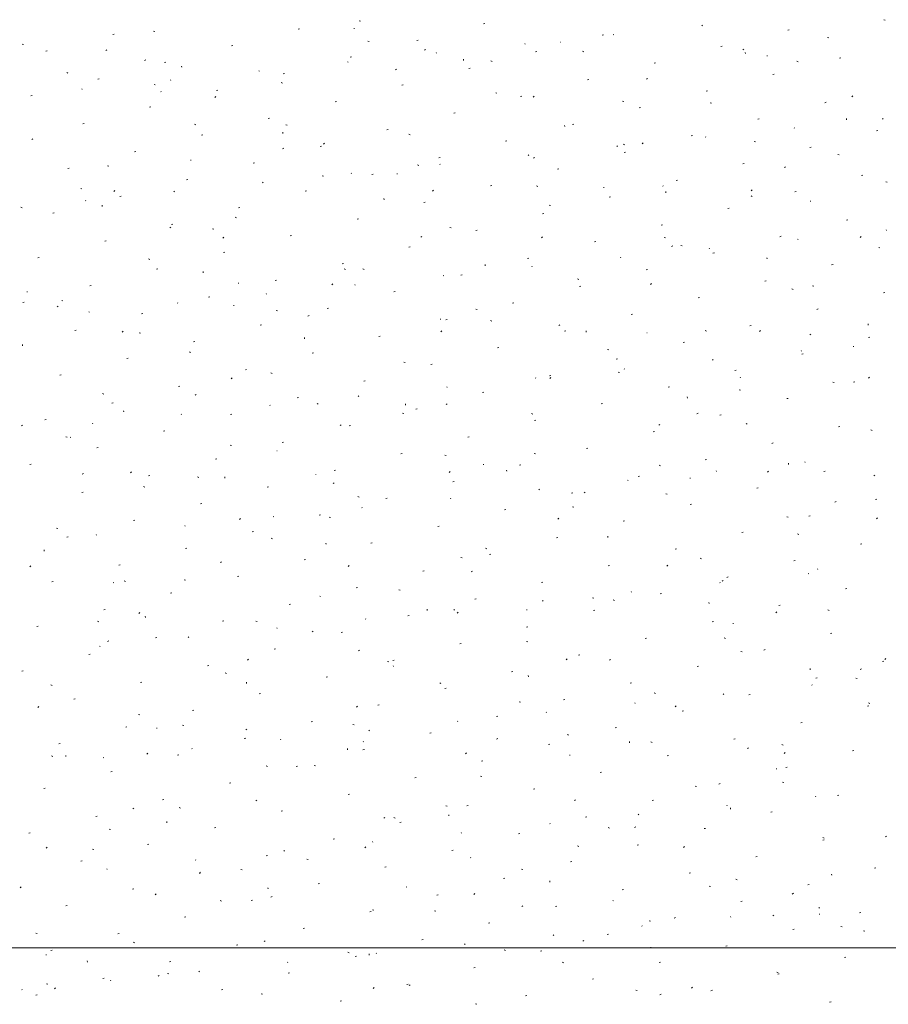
# Model space of a CAD drawing. Extents: x -740 to 300, y 62 to 1112.
# Tile 93 of 187: x -596 to -534, y 831 to 901. Entities that reach past the tile are written whole.
import ezdxf
from ezdxf.lldxf.tags import DXFTag

# ---------------------------------------------------------------- set-up
doc = ezdxf.new("R2010")
doc.units = 0
doc.layers.get('0').update_dxf_attribs({"lineweight": 13})
doc.layers.add('60- 61 allgemeine Ausstattung- 4 Terrassen', color=9, linetype='Continuous', lineweight=9, true_color=0x808080)
doc.layers.add('70 -71 Achsen- 1 Gebäudeachsen', color=7, linetype='STRICHPUNKT2-A06CPVBCL0', lineweight=18)
tags = doc.linetypes.add('STRICHPUNKT2-A06CPVBCL0', pattern=[12.7, 6.35, -3.175, 0, -3.175]).pattern_tags.tags
tags[10:11] = [DXFTag(74, 4), DXFTag(75, 0), DXFTag(340, '0'), DXFTag(46, 0.0), DXFTag(50, 0.0), DXFTag(44, 0.0), DXFTag(45, 0.0)]
tags[8:9] = [DXFTag(74, 4), DXFTag(75, 0), DXFTag(340, '0'), DXFTag(46, 0.0), DXFTag(50, 0.0), DXFTag(44, 0.0), DXFTag(45, 0.0)]
tags[6:7] = [DXFTag(74, 4), DXFTag(75, 0), DXFTag(340, '0'), DXFTag(46, 0.0), DXFTag(50, 0.0), DXFTag(44, 0.0), DXFTag(45, 0.0)]
tags[4:5] = [DXFTag(74, 4), DXFTag(75, 0), DXFTag(340, '0'), DXFTag(46, 0.0), DXFTag(50, 0.0), DXFTag(44, 0.0), DXFTag(45, 0.0)]

# ---------------------------------------------------------------- blocks, each defined once
blk = doc.blocks.new('Referenz-A06CPVBEL0')
at = {"layer": '60- 61 allgemeine Ausstattung- 4 Terrassen', "color": 0}
for p, q in [((-571.565, 901.172), (-571.471, 901.143)), ((-562.658, 900.94), (-562.562, 900.964)), ((-547.027, 900.804), (-547.06, 900.841)), ((-534.062, 901.244), (-533.971, 901.207)), ((-589.17, 900.182), (-589.075, 900.205)), ((-586.255, 900.43), (-586.163, 900.393)), ((-575.914, 900.561), (-575.818, 900.584)), ((-571.939, 900.615), (-571.894, 900.612)), ((-554.177, 900.128), (-554.081, 900.152)), ((-553.358, 900.155), (-553.391, 900.191)), ((-540.92, 900.507), (-540.825, 900.531)), ((-595.631, 899.494), (-595.537, 899.465)), ((-570.925, 899.712), (-570.834, 899.675)), ((-567.433, 899.749), (-567.337, 899.773)), ((-559.689, 899.505), (-559.722, 899.542)), ((-557.175, 899.641), (-557.13, 899.638)), ((-538.086, 899.972), (-537.992, 899.943)), ((-593.945, 898.991), (-593.85, 899.015)), ((-589.596, 899.097), (-589.668, 899.03)), ((-580.689, 899.37), (-580.593, 899.394)), ((-566.825, 899.121), (-566.897, 899.054)), ((-566.02, 898.856), (-566.053, 898.893)), ((-558.952, 898.938), (-558.856, 898.962)), ((-555.595, 898.993), (-555.504, 898.957)), ((-545.696, 899.317), (-545.6, 899.341)), ((-544.053, 899.145), (-544.125, 899.078)), ((-543.949, 898.822), (-543.958, 898.91)), ((-586.813, 898.378), (-586.894, 898.322)), ((-585.464, 898.18), (-585.369, 898.203)), ((-572.351, 898.207), (-572.384, 898.243)), ((-572.208, 898.559), (-572.112, 898.582)), ((-564.093, 898.332), (-564.102, 898.42)), ((-562.152, 898.294), (-562.058, 898.265)), ((-550.471, 898.126), (-550.375, 898.15)), ((-542.411, 898.667), (-542.367, 898.664)), ((-540.266, 898.275), (-540.175, 898.238)), ((-537.214, 898.505), (-537.119, 898.529)), ((-592.458, 897.461), (-592.367, 897.424)), ((-584.237, 897.841), (-584.246, 897.929)), ((-578.682, 897.557), (-578.715, 897.594)), ((-576.983, 897.368), (-576.887, 897.392)), ((-568.882, 897.71), (-568.962, 897.653)), ((-563.727, 897.747), (-563.631, 897.771)), ((-541.99, 897.315), (-541.894, 897.339)), ((-590.239, 896.989), (-590.144, 897.013)), ((-586.219, 896.616), (-586.125, 896.587)), ((-585.014, 896.908), (-585.047, 896.945)), ((-577.129, 896.743), (-577.037, 896.706)), ((-555.246, 896.936), (-555.15, 896.96)), ((-550.95, 897.042), (-551.03, 896.985)), ((-591.345, 896.259), (-591.378, 896.295)), ((-585.721, 896.122), (-585.705, 896.081)), ((-581.758, 896.178), (-581.663, 896.201)), ((-568.502, 896.557), (-568.406, 896.58)), ((-561.799, 896.025), (-561.708, 895.988)), ((-546.765, 896.124), (-546.669, 896.148)), ((-595.014, 895.798), (-594.919, 895.822)), ((-581.81, 895.753), (-581.882, 895.686)), ((-573.277, 895.366), (-573.181, 895.39)), ((-560.021, 895.745), (-559.925, 895.769)), ((-559.038, 895.777), (-559.11, 895.71)), ((-552.74, 895.417), (-552.646, 895.388)), ((-546.47, 895.306), (-546.378, 895.27)), ((-538.284, 895.313), (-538.188, 895.337)), ((-536.267, 895.801), (-536.339, 895.734)), ((-586.533, 894.987), (-586.438, 895.011)), ((-564.796, 894.555), (-564.7, 894.578)), ((-551.54, 894.934), (-551.444, 894.958)), ((-591.308, 893.796), (-591.213, 893.82)), ((-578.052, 894.176), (-577.957, 894.199)), ((-543.059, 894.122), (-542.963, 894.146)), ((-536.72, 894.091), (-536.729, 894.179)), ((-534.109, 894.139), (-534.142, 894.176)), ((-583.332, 893.774), (-583.241, 893.737)), ((-577.008, 893.11), (-577.017, 893.198)), ((-576.806, 893.739), (-576.712, 893.71)), ((-569.571, 893.364), (-569.475, 893.388)), ((-556.864, 893.601), (-556.873, 893.689)), ((-556.315, 893.743), (-556.219, 893.767)), ((-540.441, 893.49), (-540.474, 893.526)), ((-534.578, 893.311), (-534.482, 893.335)), ((-594.876, 892.733), (-594.956, 892.676)), ((-582.827, 892.985), (-582.732, 893.009)), ((-574.023, 892.409), (-574.095, 892.342)), ((-568.003, 893.056), (-567.912, 893.019)), ((-561.09, 892.553), (-560.994, 892.576)), ((-551.252, 892.433), (-551.324, 892.366)), ((-547.834, 892.932), (-547.738, 892.956)), ((-546.772, 892.84), (-546.805, 892.877)), ((-543.328, 892.539), (-543.233, 892.51)), ((-587.602, 891.794), (-587.507, 891.818)), ((-576.944, 892.064), (-577.025, 892.008)), ((-574.346, 892.174), (-574.251, 892.197)), ((-553.103, 892.191), (-553.136, 892.228)), ((-552.673, 892.338), (-552.582, 892.301)), ((-552.609, 891.741), (-552.513, 891.765)), ((-539.353, 892.12), (-539.257, 892.144)), ((-583.618, 891.199), (-583.574, 891.196)), ((-579.121, 890.983), (-579.026, 891.007)), ((-565.865, 891.362), (-565.769, 891.386)), ((-559.434, 891.542), (-559.467, 891.578)), ((-559.012, 891.396), (-559.093, 891.34)), ((-537.344, 891.619), (-537.252, 891.582)), ((-592.377, 890.604), (-592.282, 890.628)), ((-589.536, 890.805), (-589.445, 890.769)), ((-567.394, 890.861), (-567.3, 890.832)), ((-565.765, 890.892), (-565.798, 890.929)), ((-557.384, 890.551), (-557.288, 890.574)), ((-544.128, 890.93), (-544.032, 890.954)), ((-541.081, 890.728), (-541.161, 890.671)), ((-583.896, 889.792), (-583.801, 889.816)), ((-578.428, 889.594), (-578.461, 889.63)), ((-574.207, 890.087), (-574.115, 890.05)), ((-572.096, 890.243), (-572.129, 890.28)), ((-570.64, 890.172), (-570.545, 890.195)), ((-568.854, 890.225), (-568.81, 890.222)), ((-548.903, 889.739), (-548.807, 889.763)), ((-535.647, 890.118), (-535.551, 890.142)), ((-533.915, 889.661), (-533.821, 889.632)), ((-591.46, 889.183), (-591.366, 889.154)), ((-589.008, 889.04), (-589.08, 888.973)), ((-584.759, 888.944), (-584.792, 888.981)), ((-575.415, 888.981), (-575.32, 889.005)), ((-566.237, 889.064), (-566.309, 888.997)), ((-562.159, 889.36), (-562.063, 889.384)), ((-558.877, 889.369), (-558.786, 889.332)), ((-554.09, 889.251), (-554.046, 889.248)), ((-549.853, 889.375), (-549.837, 889.334)), ((-549.635, 888.87), (-549.644, 888.958)), ((-543.465, 889.089), (-543.537, 889.021)), ((-540.422, 888.928), (-540.326, 888.952)), ((-591.09, 888.295), (-591.123, 888.332)), ((-588.671, 888.602), (-588.576, 888.626)), ((-569.779, 888.379), (-569.788, 888.468)), ((-566.934, 888.17), (-566.839, 888.193)), ((-553.678, 888.549), (-553.582, 888.572)), ((-543.547, 888.651), (-543.456, 888.614)), ((-539.327, 888.277), (-539.282, 888.274)), ((-595.74, 887.837), (-595.649, 887.8)), ((-589.923, 887.889), (-589.932, 887.977)), ((-580.19, 887.79), (-580.095, 887.814)), ((-557.982, 887.983), (-557.887, 887.954)), ((-545.197, 887.737), (-545.101, 887.761)), ((-593.446, 887.411), (-593.351, 887.435)), ((-580.41, 887.118), (-580.319, 887.082)), ((-571.709, 886.979), (-571.614, 887.003)), ((-558.453, 887.358), (-558.357, 887.382)), ((-536.716, 886.926), (-536.62, 886.95)), ((-585.007, 886.419), (-585.087, 886.363)), ((-584.965, 886.6), (-584.87, 886.624)), ((-582.048, 886.305), (-581.954, 886.276)), ((-565.081, 886.4), (-564.99, 886.363)), ((-563.228, 886.168), (-563.133, 886.191)), ((-549.972, 886.547), (-549.876, 886.571)), ((-533.855, 886.175), (-533.888, 886.212)), ((-589.74, 885.409), (-589.645, 885.433)), ((-581.221, 885.696), (-581.293, 885.629)), ((-576.484, 885.788), (-576.389, 885.812)), ((-567.075, 885.751), (-567.155, 885.694)), ((-558.45, 885.72), (-558.522, 885.653)), ((-554.747, 885.356), (-554.651, 885.38)), ((-549.751, 885.682), (-549.66, 885.645)), ((-541.491, 885.735), (-541.395, 885.759)), ((-540.186, 885.526), (-540.219, 885.563)), ((-535.679, 885.744), (-535.751, 885.677)), ((-568.003, 884.977), (-567.908, 885.001)), ((-549.143, 885.082), (-549.224, 885.026)), ((-548.569, 885.106), (-548.475, 885.077)), ((-546.517, 884.877), (-546.55, 884.913)), ((-534.422, 884.963), (-534.33, 884.927)), ((-594.515, 884.219), (-594.42, 884.243)), ((-586.614, 884.15), (-586.523, 884.113)), ((-581.259, 884.598), (-581.164, 884.622)), ((-559.522, 884.166), (-559.427, 884.189)), ((-552.848, 884.227), (-552.881, 884.264)), ((-546.266, 884.545), (-546.17, 884.569)), ((-542.406, 884.139), (-542.415, 884.227)), ((-586.034, 883.407), (-585.939, 883.431)), ((-582.694, 883.158), (-582.703, 883.246)), ((-572.778, 883.786), (-572.683, 883.81)), ((-572.636, 883.427), (-572.541, 883.399)), ((-571.285, 883.431), (-571.193, 883.394)), ((-562.55, 883.649), (-562.559, 883.737)), ((-559.179, 883.578), (-559.212, 883.615)), ((-551.041, 883.354), (-550.945, 883.378)), ((-537.785, 883.733), (-537.689, 883.757)), ((-577.553, 882.596), (-577.458, 882.62)), ((-565.511, 882.929), (-565.543, 882.965)), ((-564.297, 882.975), (-564.202, 882.999)), ((-555.955, 882.713), (-555.864, 882.676)), ((-542.56, 882.543), (-542.464, 882.567)), ((-590.809, 882.217), (-590.714, 882.241)), ((-580.191, 882.433), (-580.174, 882.392)), ((-573.435, 882.352), (-573.507, 882.285)), ((-571.842, 882.279), (-571.875, 882.316)), ((-555.816, 882.164), (-555.721, 882.187)), ((-550.664, 882.376), (-550.736, 882.309)), ((-540.625, 881.995), (-540.534, 881.958)), ((-539.157, 882.228), (-539.063, 882.199)), ((-595.297, 881.784), (-595.253, 881.781)), ((-592.818, 881.181), (-592.727, 881.144)), ((-582.328, 881.405), (-582.233, 881.429)), ((-578.173, 881.63), (-578.206, 881.666)), ((-569.072, 881.784), (-568.977, 881.808)), ((-547.335, 881.352), (-547.239, 881.376)), ((-534.079, 881.731), (-533.983, 881.755)), ((-595.584, 881.026), (-595.489, 881.05)), ((-593.069, 880.774), (-593.15, 880.717)), ((-584.504, 880.981), (-584.537, 881.017)), ((-580.533, 880.81), (-580.489, 880.807)), ((-577.488, 880.463), (-577.397, 880.426)), ((-573.847, 880.594), (-573.752, 880.618)), ((-563.223, 880.55), (-563.129, 880.521)), ((-560.591, 880.973), (-560.496, 880.997)), ((-538.854, 880.541), (-538.758, 880.565)), ((-590.835, 880.331), (-590.868, 880.368)), ((-587.103, 880.215), (-587.008, 880.239)), ((-575.137, 880.105), (-575.218, 880.049)), ((-565.77, 879.836), (-565.725, 879.833)), ((-565.366, 879.782), (-565.271, 879.806)), ((-562.159, 879.744), (-562.067, 879.707)), ((-552.11, 880.162), (-552.015, 880.185)), ((-591.878, 879.024), (-591.783, 879.048)), ((-578.622, 879.403), (-578.527, 879.427)), ((-557.206, 879.437), (-557.286, 879.38)), ((-546.829, 879.026), (-546.738, 878.989)), ((-543.629, 879.35), (-543.533, 879.374)), ((-542.877, 879.032), (-542.949, 878.965)), ((-535.177, 879.408), (-535.186, 879.496)), ((-588.42, 878.983), (-588.492, 878.916)), ((-587.29, 878.872), (-587.195, 878.843)), ((-575.465, 878.427), (-575.474, 878.516)), ((-570.141, 878.592), (-570.046, 878.616)), ((-565.648, 879.008), (-565.72, 878.941)), ((-556.885, 878.971), (-556.79, 878.995)), ((-555.321, 878.918), (-555.33, 879.006)), ((-551.006, 878.862), (-550.962, 878.859)), ((-539.274, 878.769), (-539.354, 878.712)), ((-535.148, 878.539), (-535.052, 878.563)), ((-595.609, 877.937), (-595.618, 878.025)), ((-583.397, 878.213), (-583.302, 878.237)), ((-561.66, 877.78), (-561.565, 877.804)), ((-553.811, 877.672), (-553.717, 877.643)), ((-548.404, 878.16), (-548.309, 878.183)), ((-536.242, 877.888), (-536.198, 877.885)), ((-588.172, 877.022), (-588.077, 877.046)), ((-583.692, 877.494), (-583.601, 877.457)), ((-574.916, 877.401), (-574.821, 877.425)), ((-553.179, 876.969), (-553.084, 876.993)), ((-546.262, 876.913), (-546.295, 876.949)), ((-539.931, 877.562), (-539.964, 877.599)), ((-539.923, 877.348), (-539.827, 877.372)), ((-579.691, 876.211), (-579.596, 876.235)), ((-568.362, 876.775), (-568.271, 876.739)), ((-566.435, 876.59), (-566.34, 876.614)), ((-552.593, 876.264), (-552.626, 876.3)), ((-592.948, 875.832), (-592.852, 875.855)), ((-580.633, 875.639), (-580.705, 875.572)), ((-577.877, 875.994), (-577.783, 875.965)), ((-558.925, 875.614), (-558.958, 875.651)), ((-557.954, 875.778), (-557.859, 875.802)), ((-557.862, 875.663), (-557.934, 875.596)), ((-553.033, 876.057), (-552.942, 876.02)), ((-544.698, 876.158), (-544.603, 876.181)), ((-544.323, 875.686), (-544.306, 875.645)), ((-535.091, 875.688), (-535.163, 875.62)), ((-584.466, 875.02), (-584.371, 875.044)), ((-571.21, 875.399), (-571.115, 875.423)), ((-565.256, 874.965), (-565.289, 875.001)), ((-549.473, 874.967), (-549.378, 874.991)), ((-537.703, 875.339), (-537.612, 875.302)), ((-536.217, 875.346), (-536.121, 875.37)), ((-589.896, 874.525), (-589.805, 874.488)), ((-583.2, 874.46), (-583.281, 874.403)), ((-575.985, 874.209), (-575.89, 874.233)), ((-571.587, 874.315), (-571.62, 874.352)), ((-562.729, 874.588), (-562.634, 874.612)), ((-548.092, 874.187), (-548.101, 874.275)), ((-544.398, 874.794), (-544.304, 874.766)), ((-540.992, 874.156), (-540.897, 874.179)), ((-589.242, 873.83), (-589.146, 873.853)), ((-577.918, 873.666), (-577.951, 873.703)), ((-574.566, 873.807), (-574.475, 873.77)), ((-568.236, 873.697), (-568.245, 873.785)), ((-567.504, 873.397), (-567.409, 873.421)), ((-565.268, 873.791), (-565.349, 873.735)), ((-554.248, 873.776), (-554.153, 873.8)), ((-588.38, 873.206), (-588.389, 873.294)), ((-584.249, 873.017), (-584.282, 873.053)), ((-580.76, 873.018), (-580.665, 873.042)), ((-568.465, 873.116), (-568.371, 873.088)), ((-559.237, 873.088), (-559.145, 873.052)), ((-547.336, 873.123), (-547.417, 873.067)), ((-545.767, 872.965), (-545.672, 872.989)), ((-595.618, 872.271), (-595.69, 872.204)), ((-594.017, 872.639), (-593.921, 872.663)), ((-590.58, 872.367), (-590.613, 872.404)), ((-572.847, 872.295), (-572.919, 872.228)), ((-572.279, 872.207), (-572.184, 872.231)), ((-559.023, 872.586), (-558.928, 872.61)), ((-550.075, 872.319), (-550.147, 872.252)), ((-543.907, 872.37), (-543.816, 872.333)), ((-537.286, 872.154), (-537.191, 872.177)), ((-592.531, 871.438), (-592.437, 871.41)), ((-592.213, 871.394), (-592.169, 871.391)), ((-585.536, 871.828), (-585.44, 871.851)), ((-563.798, 871.395), (-563.703, 871.419)), ((-550.542, 871.774), (-550.447, 871.798)), ((-534.986, 871.917), (-534.892, 871.888)), ((-590.311, 870.637), (-590.215, 870.661)), ((-580.77, 870.838), (-580.679, 870.801)), ((-577.054, 871.016), (-576.959, 871.04)), ((-555.317, 870.584), (-555.222, 870.608)), ((-542.061, 870.963), (-541.966, 870.987)), ((-577.449, 870.42), (-577.405, 870.417)), ((-568.573, 870.205), (-568.478, 870.229)), ((-565.44, 870.12), (-565.349, 870.083)), ((-559.052, 870.239), (-558.958, 870.21)), ((-595.086, 869.447), (-594.99, 869.47)), ((-581.83, 869.826), (-581.734, 869.849)), ((-562.685, 869.446), (-562.641, 869.443)), ((-560.092, 869.393), (-559.997, 869.417)), ((-550.111, 869.401), (-550.02, 869.364)), ((-546.836, 869.772), (-546.741, 869.796)), ((-540.862, 869.456), (-540.872, 869.544)), ((-539.676, 869.598), (-539.709, 869.635)), ((-591.262, 868.814), (-591.343, 868.758)), ((-587.832, 868.927), (-587.904, 868.86)), ((-586.605, 868.635), (-586.509, 868.659)), ((-583.119, 868.561), (-583.025, 868.532)), ((-581.151, 868.475), (-581.16, 868.564)), ((-574.66, 868.744), (-574.643, 868.703)), ((-573.348, 869.014), (-573.253, 869.038)), ((-565.06, 868.951), (-565.132, 868.884)), ((-561.006, 868.966), (-561.016, 869.054)), ((-551.611, 868.582), (-551.516, 868.606)), ((-547.922, 868.472), (-547.877, 868.469)), ((-546.008, 868.949), (-546.04, 868.986)), ((-542.289, 868.975), (-542.361, 868.908)), ((-538.355, 868.961), (-538.26, 868.985)), ((-534.781, 868.683), (-534.69, 868.646)), ((-586.974, 867.869), (-586.882, 867.832)), ((-578.124, 867.824), (-578.028, 867.847)), ((-573.331, 868.146), (-573.411, 868.09)), ((-564.867, 868.203), (-564.772, 868.227)), ((-552.339, 868.3), (-552.372, 868.336)), ((-543.13, 867.77), (-543.035, 867.794)), ((-591.38, 867.445), (-591.284, 867.468)), ((-571.644, 867.151), (-571.553, 867.114)), ((-558.67, 867.65), (-558.703, 867.687)), ((-556.386, 867.391), (-556.291, 867.415)), ((-555.399, 867.478), (-555.48, 867.421)), ((-549.64, 867.361), (-549.546, 867.332)), ((-582.899, 866.633), (-582.803, 866.657)), ((-571.332, 866.352), (-571.365, 866.388)), ((-569.642, 867.012), (-569.547, 867.036)), ((-565.001, 867.001), (-565.034, 867.038)), ((-556.315, 866.433), (-556.223, 866.396)), ((-547.905, 866.58), (-547.81, 866.604)), ((-537.467, 866.809), (-537.548, 866.753)), ((-534.649, 866.959), (-534.554, 866.983)), ((-577.663, 865.702), (-577.696, 865.739)), ((-574.418, 865.822), (-574.322, 865.845)), ((-573.706, 865.683), (-573.612, 865.654)), ((-561.161, 866.201), (-561.066, 866.225)), ((-540.985, 865.714), (-540.894, 865.677)), ((-539.424, 865.768), (-539.329, 865.792)), ((-587.674, 865.443), (-587.578, 865.466)), ((-583.995, 865.053), (-584.027, 865.09)), ((-580.045, 865.582), (-580.117, 865.515)), ((-565.936, 865.01), (-565.841, 865.034)), ((-557.274, 865.607), (-557.346, 865.54)), ((-552.68, 865.389), (-552.585, 865.413)), ((-534.502, 865.631), (-534.574, 865.564)), ((-593.177, 864.9), (-593.086, 864.864)), ((-592.449, 864.252), (-592.353, 864.276)), ((-590.326, 864.404), (-590.359, 864.44)), ((-579.193, 864.631), (-579.097, 864.655)), ((-553.777, 864.235), (-553.787, 864.323)), ((-544.199, 864.578), (-544.104, 864.602)), ((-540.227, 864.483), (-540.133, 864.455)), ((-577.848, 864.182), (-577.757, 864.145)), ((-573.921, 863.745), (-573.931, 863.833)), ((-570.712, 863.82), (-570.616, 863.843)), ((-557.455, 864.199), (-557.36, 864.223)), ((-535.718, 863.766), (-535.623, 863.79)), ((-594.066, 863.254), (-594.075, 863.342)), ((-583.968, 863.441), (-583.872, 863.464)), ((-562.518, 863.464), (-562.427, 863.427)), ((-562.23, 863.008), (-562.135, 863.032)), ((-548.974, 863.387), (-548.879, 863.411)), ((-595.03, 862.214), (-595.102, 862.147)), ((-588.743, 862.25), (-588.647, 862.274)), ((-581.393, 862.501), (-581.474, 862.444)), ((-575.487, 862.629), (-575.391, 862.653)), ((-572.259, 862.238), (-572.331, 862.171)), ((-564.294, 862.805), (-564.2, 862.777)), ((-553.749, 862.197), (-553.654, 862.221)), ((-549.487, 862.262), (-549.559, 862.195)), ((-547.189, 862.745), (-547.098, 862.709)), ((-540.493, 862.576), (-540.398, 862.6)), ((-580.262, 861.439), (-580.166, 861.462)), ((-567.006, 861.818), (-566.91, 861.841)), ((-563.461, 861.832), (-563.542, 861.776)), ((-539.422, 861.635), (-539.455, 861.671)), ((-538.792, 861.997), (-538.775, 861.956)), ((-593.518, 861.059), (-593.422, 861.083)), ((-589.128, 861.004), (-589.084, 861.002)), ((-588.36, 861.127), (-588.266, 861.099)), ((-584.052, 861.213), (-583.96, 861.176)), ((-558.524, 861.006), (-558.429, 861.03)), ((-545.753, 860.985), (-545.786, 861.022)), ((-545.53, 861.164), (-545.61, 861.108)), ((-545.268, 861.385), (-545.173, 861.409)), ((-585.037, 860.248), (-584.941, 860.272)), ((-574.365, 860.03), (-574.32, 860.027)), ((-571.781, 860.627), (-571.685, 860.651)), ((-568.722, 860.495), (-568.631, 860.458)), ((-552.084, 860.336), (-552.117, 860.373)), ((-550.043, 860.195), (-549.948, 860.219)), ((-536.787, 860.574), (-536.692, 860.598)), ((-576.556, 859.437), (-576.46, 859.46)), ((-563.3, 859.816), (-563.204, 859.839)), ((-558.415, 859.687), (-558.448, 859.723)), ((-554.881, 859.928), (-554.787, 859.899)), ((-553.393, 859.777), (-553.301, 859.74)), ((-546.548, 859.504), (-546.558, 859.592)), ((-541.562, 859.383), (-541.467, 859.407)), ((-589.812, 859.057), (-589.716, 859.081)), ((-587.243, 858.87), (-587.315, 858.803)), ((-586.836, 858.523), (-586.846, 858.611)), ((-568.075, 858.625), (-567.979, 858.649)), ((-566.692, 859.014), (-566.702, 859.102)), ((-564.746, 859.037), (-564.779, 859.074)), ((-564.472, 858.894), (-564.544, 858.827)), ((-559.601, 859.056), (-559.557, 859.053)), ((-554.818, 859.004), (-554.723, 859.028)), ((-541.701, 858.918), (-541.773, 858.851)), ((-538.063, 859.058), (-537.972, 859.022)), ((-590.255, 858.245), (-590.164, 858.208)), ((-581.331, 858.246), (-581.235, 858.27)), ((-578.948, 858.25), (-578.854, 858.221)), ((-571.077, 858.388), (-571.11, 858.425)), ((-546.337, 858.193), (-546.242, 858.217)), ((-544.837, 858.082), (-544.793, 858.079)), ((-594.587, 857.867), (-594.491, 857.891)), ((-577.409, 857.739), (-577.442, 857.775)), ((-574.926, 857.526), (-574.835, 857.489)), ((-572.85, 857.435), (-572.754, 857.458)), ((-559.594, 857.814), (-559.498, 857.837)), ((-537.856, 857.381), (-537.761, 857.405)), ((-589.456, 856.855), (-589.536, 856.799)), ((-586.106, 857.055), (-586.01, 857.079)), ((-583.74, 857.089), (-583.773, 857.126)), ((-564.369, 856.623), (-564.273, 856.647)), ((-559.596, 856.808), (-559.505, 856.771)), ((-551.112, 857.002), (-551.017, 857.026)), ((-545.469, 857.05), (-545.375, 857.021)), ((-590.881, 855.865), (-590.785, 855.889)), ((-590.071, 856.44), (-590.104, 856.476)), ((-577.625, 856.244), (-577.529, 856.268)), ((-571.524, 856.187), (-571.605, 856.13)), ((-555.888, 855.812), (-555.792, 855.835)), ((-544.267, 856.09), (-544.175, 856.053)), ((-542.631, 856.191), (-542.536, 856.215)), ((-579.457, 855.526), (-579.529, 855.459)), ((-569.535, 855.372), (-569.441, 855.343)), ((-569.144, 855.433), (-569.048, 855.456)), ((-556.686, 855.55), (-556.758, 855.483)), ((-553.592, 855.519), (-553.673, 855.462)), ((-534.15, 855.379), (-534.055, 855.403)), ((-533.914, 855.574), (-533.986, 855.507)), ((-595.656, 854.674), (-595.561, 854.698)), ((-582.4, 855.053), (-582.304, 855.077)), ((-581.13, 854.557), (-581.038, 854.521)), ((-569.129, 855.056), (-569.113, 855.015)), ((-560.663, 854.621), (-560.567, 854.645)), ((-547.406, 855), (-547.311, 855.024)), ((-539.319, 854.773), (-539.328, 854.861)), ((-535.66, 854.85), (-535.741, 854.794)), ((-593.602, 853.694), (-593.508, 853.665)), ((-587.175, 853.863), (-587.079, 853.887)), ((-579.607, 853.793), (-579.617, 853.881)), ((-573.919, 854.242), (-573.823, 854.266)), ((-565.8, 853.839), (-565.709, 853.802)), ((-559.463, 854.283), (-559.473, 854.371)), ((-552.182, 853.81), (-552.086, 853.834)), ((-539.167, 853.671), (-539.2, 853.708)), ((-538.925, 854.189), (-538.83, 854.213)), ((-536.056, 854.172), (-535.962, 854.144)), ((-578.694, 853.051), (-578.598, 853.075)), ((-565.438, 853.431), (-565.342, 853.454)), ((-550.47, 853.121), (-550.379, 853.084)), ((-545.498, 853.022), (-545.531, 853.058)), ((-543.7, 852.998), (-543.605, 853.022)), ((-591.95, 852.672), (-591.855, 852.696)), ((-560.123, 852.494), (-560.029, 852.466)), ((-556.957, 852.619), (-556.861, 852.643)), ((-551.829, 852.372), (-551.862, 852.409)), ((-535.141, 852.403), (-535.05, 852.366)), ((-594.442, 852.157), (-594.514, 852.09)), ((-587.333, 851.589), (-587.242, 851.552)), ((-583.469, 851.861), (-583.373, 851.885)), ((-571.67, 852.181), (-571.742, 852.114)), ((-570.213, 852.24), (-570.117, 852.264)), ((-558.16, 851.723), (-558.193, 851.759)), ((-548.899, 852.206), (-548.971, 852.139)), ((-548.476, 851.808), (-548.38, 851.832)), ((-535.219, 852.187), (-535.124, 852.211)), ((-574.988, 851.049), (-574.892, 851.073)), ((-572.004, 850.87), (-571.912, 850.834)), ((-564.492, 851.074), (-564.524, 851.11)), ((-561.732, 851.429), (-561.636, 851.452)), ((-539.994, 850.996), (-539.899, 851.02)), ((-588.244, 850.67), (-588.149, 850.694)), ((-586.044, 850.615), (-586, 850.612)), ((-584.189, 850.816), (-584.095, 850.788)), ((-579.586, 850.541), (-579.667, 850.485)), ((-570.823, 850.424), (-570.856, 850.461)), ((-566.507, 850.238), (-566.411, 850.262)), ((-553.251, 850.617), (-553.155, 850.641)), ((-593.019, 849.48), (-592.924, 849.504)), ((-579.763, 849.859), (-579.667, 849.883)), ((-577.154, 849.775), (-577.187, 849.811)), ((-571.28, 849.641), (-571.236, 849.638)), ((-561.655, 849.873), (-561.735, 849.817)), ((-556.674, 850.152), (-556.583, 850.115)), ((-552.234, 849.552), (-552.243, 849.64)), ((-550.711, 849.617), (-550.616, 849.588)), ((-544.77, 849.806), (-544.674, 849.83)), ((-586.655, 848.813), (-586.727, 848.746)), ((-583.485, 849.125), (-583.518, 849.162)), ((-572.378, 849.062), (-572.387, 849.15)), ((-571.282, 849.047), (-571.186, 849.071)), ((-563.884, 848.837), (-563.956, 848.77)), ((-558.026, 849.427), (-557.93, 849.45)), ((-543.723, 849.205), (-543.804, 849.148)), ((-541.345, 849.434), (-541.253, 849.397)), ((-541.113, 848.861), (-541.185, 848.794)), ((-536.288, 848.994), (-536.193, 849.018)), ((-593.537, 848.62), (-593.446, 848.583)), ((-592.522, 848.571), (-592.532, 848.659)), ((-589.816, 848.476), (-589.849, 848.513)), ((-584.538, 848.668), (-584.443, 848.692)), ((-562.801, 848.236), (-562.705, 848.26)), ((-556.516, 848.667), (-556.472, 848.664)), ((-549.545, 848.615), (-549.449, 848.639)), ((-589.313, 847.478), (-589.218, 847.502)), ((-578.207, 847.902), (-578.116, 847.865)), ((-576.057, 847.857), (-575.961, 847.881)), ((-574.777, 847.939), (-574.683, 847.91)), ((-554.32, 847.425), (-554.224, 847.448)), ((-541.753, 847.693), (-541.708, 847.69)), ((-541.064, 847.804), (-540.968, 847.828)), ((-580.832, 846.666), (-580.737, 846.69)), ((-567.576, 847.045), (-567.48, 847.069)), ((-562.878, 847.183), (-562.787, 847.146)), ((-541.298, 846.739), (-541.204, 846.71)), ((-594.088, 846.287), (-593.993, 846.311)), ((-559.095, 846.234), (-558.999, 846.258)), ((-547.548, 846.465), (-547.457, 846.428)), ((-545.839, 846.613), (-545.743, 846.637)), ((-585.607, 845.476), (-585.512, 845.5)), ((-578.869, 845.469), (-578.941, 845.402)), ((-572.351, 845.855), (-572.255, 845.879)), ((-556.097, 845.493), (-556.169, 845.426)), ((-550.614, 845.423), (-550.518, 845.446)), ((-538.912, 845.707), (-538.945, 845.744)), ((-537.358, 845.802), (-537.262, 845.826)), ((-587.649, 844.896), (-587.73, 844.84)), ((-584.411, 844.933), (-584.32, 844.896)), ((-577.126, 844.664), (-577.031, 844.688)), ((-565.365, 845.061), (-565.27, 845.032)), ((-563.87, 845.043), (-563.774, 845.067)), ((-545.243, 845.058), (-545.276, 845.094)), ((-545.005, 844.821), (-545.014, 844.909)), ((-542.133, 844.611), (-542.037, 844.635)), ((-590.382, 844.285), (-590.287, 844.309)), ((-585.293, 843.84), (-585.302, 843.929)), ((-569.717, 844.228), (-569.798, 844.171)), ((-569.082, 844.215), (-568.99, 844.178)), ((-568.645, 843.853), (-568.549, 843.877)), ((-565.149, 844.331), (-565.158, 844.419)), ((-555.389, 844.232), (-555.293, 844.256)), ((-551.574, 844.408), (-551.607, 844.445)), ((-589.431, 843.383), (-589.337, 843.354)), ((-581.901, 843.474), (-581.806, 843.498)), ((-564.237, 843.11), (-564.27, 843.146)), ((-557.906, 843.759), (-557.939, 843.796)), ((-553.752, 843.496), (-553.661, 843.459)), ((-551.785, 843.559), (-551.866, 843.503)), ((-546.908, 843.421), (-546.812, 843.444)), ((-595.157, 843.095), (-595.062, 843.118)), ((-573.42, 842.662), (-573.325, 842.686)), ((-570.568, 842.46), (-570.601, 842.497)), ((-560.164, 843.041), (-560.068, 843.065)), ((-538.427, 842.609), (-538.331, 842.633)), ((-538.423, 842.778), (-538.331, 842.741)), ((-533.854, 842.891), (-533.934, 842.835)), ((-593.854, 842.101), (-593.926, 842.033)), ((-590.615, 841.964), (-590.524, 841.927)), ((-586.676, 842.283), (-586.581, 842.307)), ((-576.899, 841.811), (-576.932, 841.848)), ((-571.082, 842.125), (-571.154, 842.058)), ((-564.939, 841.851), (-564.843, 841.875)), ((-555.952, 842.183), (-555.858, 842.155)), ((-551.683, 842.23), (-551.587, 842.254)), ((-548.311, 842.149), (-548.383, 842.082)), ((-591.451, 841.093), (-591.356, 841.116)), ((-583.23, 841.162), (-583.263, 841.198)), ((-578.195, 841.472), (-578.1, 841.496)), ((-575.285, 841.246), (-575.194, 841.209)), ((-563.599, 841.367), (-563.582, 841.326)), ((-556.458, 841.039), (-556.362, 841.063)), ((-543.202, 841.419), (-543.106, 841.442)), ((-589.561, 840.512), (-589.594, 840.549)), ((-580.019, 840.505), (-579.924, 840.476)), ((-569.714, 840.66), (-569.619, 840.684)), ((-559.956, 840.527), (-559.865, 840.491)), ((-534.721, 840.607), (-534.625, 840.631)), ((-582.97, 840.281), (-582.875, 840.305)), ((-582.96, 840.225), (-582.915, 840.222)), ((-561.233, 839.849), (-561.137, 839.873)), ((-557.92, 839.6), (-557.929, 839.688)), ((-547.977, 840.228), (-547.881, 840.252)), ((-544.626, 839.809), (-544.535, 839.772)), ((-537.776, 840.09), (-537.785, 840.178)), ((-595.711, 839.251), (-595.792, 839.194)), ((-587.745, 839.091), (-587.65, 839.114)), ((-578.064, 839.11), (-578.073, 839.198)), ((-574.489, 839.47), (-574.394, 839.494)), ((-568.196, 839.251), (-568.152, 839.248)), ((-552.752, 839.037), (-552.656, 839.061)), ((-546.54, 839.306), (-546.446, 839.277)), ((-539.496, 839.417), (-539.4, 839.44)), ((-586.067, 838.756), (-586.139, 838.689)), ((-581.489, 838.277), (-581.398, 838.24)), ((-579.264, 838.279), (-579.169, 838.303)), ((-577.78, 838.582), (-577.86, 838.526)), ((-566.008, 838.658), (-565.913, 838.682)), ((-563.296, 838.78), (-563.368, 838.713)), ((-553.432, 838.277), (-553.388, 838.274)), ((-544.271, 838.226), (-544.175, 838.25)), ((-540.524, 838.805), (-540.596, 838.738)), ((-592.52, 837.9), (-592.425, 837.924)), ((-570.606, 837.628), (-570.512, 837.599)), ((-566.16, 837.559), (-566.068, 837.522)), ((-559.848, 837.914), (-559.929, 837.857)), ((-557.527, 837.847), (-557.431, 837.871)), ((-538.657, 837.743), (-538.69, 837.78)), ((-584.039, 837.089), (-583.944, 837.112)), ((-570.783, 837.468), (-570.688, 837.492)), ((-550.83, 836.84), (-550.739, 836.804)), ((-549.046, 837.035), (-548.95, 837.059)), ((-544.988, 837.094), (-545.021, 837.131)), ((-541.916, 837.246), (-541.997, 837.189)), ((-538.668, 837.303), (-538.624, 837.3)), ((-535.79, 837.415), (-535.694, 837.438)), ((-575.558, 836.277), (-575.463, 836.301)), ((-562.302, 836.656), (-562.207, 836.68)), ((-551.32, 836.445), (-551.353, 836.481)), ((-540.565, 836.224), (-540.469, 836.248)), ((-537.127, 836.428), (-537.033, 836.399)), ((-535.5, 836.122), (-535.409, 836.085)), ((-594.673, 835.95), (-594.578, 835.921)), ((-588.814, 835.898), (-588.719, 835.922)), ((-578.281, 835.412), (-578.353, 835.345)), ((-567.077, 835.466), (-566.982, 835.49)), ((-557.651, 835.795), (-557.684, 835.832)), ((-555.509, 835.436), (-555.581, 835.369)), ((-553.821, 835.845), (-553.725, 835.869)), ((-593.589, 834.708), (-593.494, 834.731)), ((-587.693, 835.308), (-587.602, 835.271)), ((-580.333, 835.087), (-580.238, 835.11)), ((-563.982, 835.146), (-564.015, 835.183)), ((-561.194, 834.75), (-561.1, 834.721)), ((-550.691, 834.869), (-550.7, 834.957)), ((-545.34, 835.033), (-545.244, 835.057)), ((-593.936, 834.425), (-593.92, 834.384)), ((-572.363, 834.59), (-572.272, 834.553)), ((-571.852, 834.275), (-571.757, 834.299)), ((-570.835, 834.379), (-570.844, 834.467)), ((-570.313, 834.497), (-570.346, 834.533)), ((-558.596, 834.654), (-558.501, 834.678)), ((-536.859, 834.222), (-536.763, 834.246)), ((-590.979, 833.888), (-590.988, 833.977)), ((-585.108, 833.896), (-585.013, 833.92)), ((-576.644, 833.847), (-576.677, 833.884)), ((-563.371, 833.464), (-563.276, 833.488)), ((-557.034, 833.872), (-556.943, 833.835)), ((-550.115, 833.843), (-550.019, 833.867)), ((-589.883, 832.706), (-589.788, 832.729)), ((-589.307, 832.549), (-589.34, 832.585)), ((-585.842, 832.937), (-585.923, 832.88)), ((-585.26, 833.072), (-585.166, 833.043)), ((-582.975, 833.198), (-583.008, 833.235)), ((-576.627, 833.085), (-576.532, 833.108)), ((-554.89, 832.652), (-554.795, 832.676)), ((-541.704, 833.153), (-541.613, 833.116)), ((-541.634, 833.031), (-541.538, 833.055)), ((-595.638, 831.899), (-595.671, 831.936)), ((-593.897, 832.339), (-593.805, 832.303)), ((-593.266, 832.044), (-593.338, 831.977)), ((-581.402, 831.894), (-581.307, 831.918)), ((-570.494, 832.068), (-570.566, 832.001)), ((-568.146, 832.273), (-568.051, 832.297)), ((-567.911, 832.269), (-567.991, 832.212)), ((-551.781, 831.872), (-551.687, 831.843)), ((-547.723, 832.092), (-547.795, 832.025)), ((-594.659, 831.515), (-594.563, 831.539)), ((-578.567, 831.621), (-578.476, 831.584)), ((-559.665, 831.462), (-559.57, 831.486)), ((-549.979, 831.6), (-550.059, 831.544)), ((-546.409, 831.841), (-546.313, 831.865)), ((-572.921, 831.083), (-572.826, 831.106)), ((-563.238, 830.903), (-563.146, 830.866)), ((-537.928, 831.029), (-537.832, 831.053))]:
    blk.add_line(p, q, dxfattribs=at)
at = {"layer": '70 -71 Achsen- 1 Gebäudeachsen', "color": 0, "linetype": 'STRICHPUNKT2-A06CPVBCL0', "ltscale": 0.18}
blk.add_line((-682.362, 834.912), (76.349, 834.912), dxfattribs=at)

msp = doc.modelspace()

# ---------------------------------------------------------------- block references
at = {"color": 8, "lineweight": 13, "ltscale": 0.13, "true_color": 0x808080}
msp.add_blockref('Referenz-A06CPVBEL0', (0, 0), dxfattribs=at)

doc.saveas('drawing.dxf')
